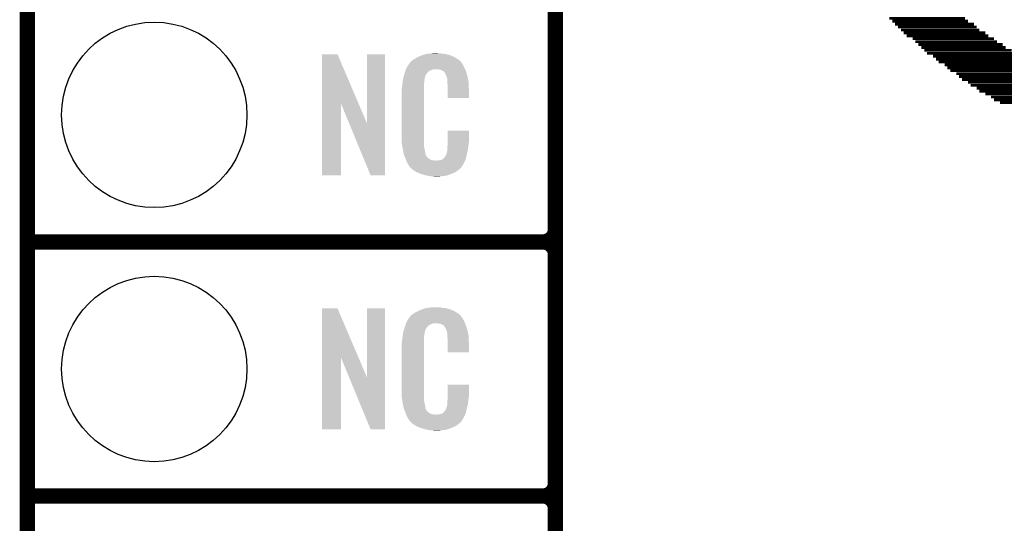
# Model space of a CAD drawing. Extents: x -0.05 to 0.95, y -0.15 to 1.54.
# Tile 4 of 32: x -0.05 to 0.33, y 0.14 to 0.34. Entities that reach past the tile are written whole.
import ezdxf

# ---------------------------------------------------------------- set-up
doc = ezdxf.new("R2010")
doc.units = 0
doc.layers.get('0').update_dxf_attribs({"linetype": 'CONTINUOUS'})
for name, color, linetype in [('GEOMAGNETIC_2_CLICK_V101_GKO', 5, 'CONTINUOUS'), ('GEOMAGNETIC_2_CLICK_V101_GTO', 14, 'CONTINUOUS'), ('GEOMAGNETIC_2_CLICK_V101_GTS', 12, 'CONTINUOUS')]:
    doc.layers.add(name, color=color, linetype=linetype)

# ---------------------------------------------------------------- blocks, each defined once
blk = doc.blocks.new('ROUND_41')
blk.add_circle((0, 0), 0.0365)

msp = doc.modelspace()

# ---------------------------------------------------------------- linework, layer by layer
at = {"layer": 'GEOMAGNETIC_2_CLICK_V101_GKO', "const_width": 0.006}
msp.add_lwpolyline([(-0.05, -0.15), (-0.05, 1.45)], dxfattribs=at)
at = {"layer": 'GEOMAGNETIC_2_CLICK_V101_GTO'}
for points, const_width in [([(0.158, -0.022), (0.158, 0.722)], 0.006), ([(0.158, 0.255), (0.158, 0.345)], 0.006), ([(0.2895, 0.338), (0.3193, 0.338)], 0.0011), ([(0.2907, 0.3369), (0.3205, 0.3369)], 0.0011), ([(0.2918, 0.3357), (0.3228, 0.3357)], 0.0011), ([(0.2929, 0.3346), (0.3239, 0.3346)], 0.0011), ([(0.2941, 0.3334), (0.325, 0.3334)], 0.0011), ([(0.2952, 0.3323), (0.3273, 0.3323)], 0.0011), ([(0.2964, 0.3311), (0.3285, 0.3311)], 0.0011), ([(0.2987, 0.33), (0.3308, 0.33)], 0.0011), ([(0.2998, 0.3288), (0.3319, 0.3288)], 0.0011), ([(0.301, 0.3277), (0.3342, 0.3277)], 0.0011), ([(0.3021, 0.3265), (0.3354, 0.3265)], 0.0011), ([(0.3033, 0.3254), (0.3377, 0.3254)], 0.0011), ([(0.3044, 0.3242), (0.3388, 0.3242)], 0.0011), ([(0.3067, 0.3231), (0.3411, 0.3231)], 0.0011), ([(0.3079, 0.3219), (0.3422, 0.3219)], 0.0011), ([(0.309, 0.3208), (0.3445, 0.3208)], 0.0011), ([(0.3113, 0.3197), (0.3468, 0.3197)], 0.0011), ([(0.3124, 0.3185), (0.3491, 0.3185)], 0.0011), ([(0.3136, 0.3174), (0.3514, 0.3174)], 0.0011), ([(0.3159, 0.3162), (0.3526, 0.3162)], 0.0011), ([(0.317, 0.3151), (0.3549, 0.3151)], 0.0011), ([(0.3182, 0.3139), (0.3571, 0.3139)], 0.0011), ([(0.3205, 0.3128), (0.3594, 0.3128)], 0.0011), ([(0.3216, 0.3116), (0.3629, 0.3116)], 0.0011), ([(0.3239, 0.3105), (0.3652, 0.3105)], 0.0011), ([(0.325, 0.3093), (0.3675, 0.3093)], 0.0011), ([(0.3273, 0.3082), (0.3709, 0.3082)], 0.0011), ([(0.3296, 0.307), (0.3732, 0.307)], 0.0011), ([(0.3308, 0.3059), (0.3766, 0.3059)], 0.0011), ([(0.3331, 0.3048), (0.3789, 0.3048)], 0.0011), ([(-0.05, 0.25), (0.153, 0.25)], 0.006), ([(-0.05, 0.25), (0.153, 0.25)], 0.006), ([(0.158, 0.155), (0.158, 0.245)], 0.006), ([(-0.05, 0.15), (0.153, 0.15)], 0.006), ([(-0.05, 0.15), (0.153, 0.15)], 0.006), ([(0.158, 0.055), (0.158, 0.145)], 0.006)]:
    msp.add_lwpolyline(points, dxfattribs=dict(at, const_width=const_width))
at = {"layer": 'GEOMAGNETIC_2_CLICK_V101_GTO', "const_width": 0.006}
for points in [[(0.153, 0.25, 0.414214), (0.158, 0.255)], [(0.158, 0.245, 0.414214), (0.153, 0.25)], [(0.158, 0.245, 0.414214), (0.153, 0.25)], [(0.153, 0.15, 0.414214), (0.158, 0.155)], [(0.158, 0.145, 0.414214), (0.153, 0.15)], [(0.158, 0.145, 0.414214), (0.153, 0.15)]]:
    msp.add_lwpolyline(points, format="xyb", dxfattribs=at)
at = {"layer": 'GEOMAGNETIC_2_CLICK_V101_GTO'}
for points in [[(0.0661, 0.3046), (0.0661, 0.3238), (0.08039, 0.3046), (0.0722, 0.3238)], [(0.0661, 0.3238), (0.0661, 0.3238), (0.0722, 0.3238), (0.0661, 0.3238)], [(0.0838, 0.2966), (0.0838, 0.3238), (0.0909, 0.2966), (0.0909, 0.3238)], [(0.0838, 0.3238), (0.0838, 0.3238), (0.0909, 0.3238), (0.0838, 0.3238)], [(0.1018, 0.3216), (0.10231, 0.3219), (0.12002, 0.3216), (0.1196, 0.3219)], [(0.10231, 0.3219), (0.103, 0.3223), (0.1196, 0.3219), (0.11893, 0.3223)], [(0.103, 0.3223), (0.10393, 0.3228), (0.11893, 0.3223), (0.1181, 0.3228)], [(0.10393, 0.3228), (0.1043, 0.323), (0.1181, 0.3228), (0.11764, 0.323)], [(0.1043, 0.323), (0.1053, 0.3234), (0.11764, 0.323), (0.11673, 0.3234)], [(0.1053, 0.3234), (0.1056, 0.3235), (0.11673, 0.3234), (0.1165, 0.3235)], [(0.1056, 0.3235), (0.1062, 0.3237), (0.1165, 0.3235), (0.1157, 0.3237)], [(0.1062, 0.3237), (0.10687, 0.3239), (0.1157, 0.3237), (0.1149, 0.3239)], [(0.10687, 0.3239), (0.1072, 0.324), (0.1149, 0.3239), (0.1141, 0.324)], [(0.1072, 0.324), (0.1084, 0.3241), (0.1141, 0.324), (0.1133, 0.3241)], [(0.1084, 0.3241), (0.109, 0.3242), (0.1133, 0.3241), (0.1127, 0.3242)], [(0.109, 0.3242), (0.1096, 0.3243), (0.1121, 0.3242), (0.1116, 0.3243)], [(0.09914, 0.3179), (0.09922, 0.3181), (0.12247, 0.3179), (0.1224, 0.3181)], [(0.09922, 0.3181), (0.0994, 0.3186), (0.1224, 0.3181), (0.12213, 0.3186)], [(0.0994, 0.3186), (0.09979, 0.3192), (0.12213, 0.3186), (0.1218, 0.3192)], [(0.09979, 0.3192), (0.10037, 0.3201), (0.1218, 0.3192), (0.1214, 0.3201)], [(0.10037, 0.3201), (0.1005, 0.3203), (0.1214, 0.3201), (0.1212, 0.3203)], [(0.1005, 0.3203), (0.1006, 0.3204), (0.1212, 0.3203), (0.1211, 0.3204)], [(0.1006, 0.3204), (0.10068, 0.3205), (0.1211, 0.3204), (0.121, 0.3205)], [(0.10068, 0.3205), (0.10084, 0.3207), (0.121, 0.3205), (0.1209, 0.3207)], [(0.10084, 0.3207), (0.101, 0.3209), (0.1209, 0.3207), (0.12073, 0.3209)], [(0.101, 0.3209), (0.10157, 0.3214), (0.12073, 0.3209), (0.1203, 0.3214)], [(0.10157, 0.3214), (0.1018, 0.3216), (0.1203, 0.3214), (0.12002, 0.3216)], [(0.09801, 0.3141), (0.09804, 0.3143), (0.1065, 0.3141), (0.1065, 0.3143)], [(0.09804, 0.3143), (0.0981, 0.3147), (0.1065, 0.3143), (0.10661, 0.3147)], [(0.0981, 0.3147), (0.09831, 0.3154), (0.10661, 0.3147), (0.1068, 0.3154)], [(0.09831, 0.3154), (0.09858, 0.3163), (0.1068, 0.3154), (0.1073, 0.3163)], [(0.09858, 0.3163), (0.0987, 0.3167), (0.1073, 0.3163), (0.1077, 0.3167)], [(0.0987, 0.3167), (0.09892, 0.3173), (0.1077, 0.3167), (0.1083, 0.3173)], [(0.09892, 0.3173), (0.09914, 0.3179), (0.1083, 0.3173), (0.1098, 0.3179)], [(0.09914, 0.3179), (0.09914, 0.3179), (0.1098, 0.3179), (0.1117, 0.3179)], [(0.1124, 0.3178), (0.1117, 0.3179), (0.12251, 0.3178), (0.12247, 0.3179)], [(0.1129, 0.3177), (0.1124, 0.3178), (0.12254, 0.3177), (0.12251, 0.3178)], [(0.1139, 0.3172), (0.1129, 0.3177), (0.12272, 0.3172), (0.12254, 0.3177)], [(0.1141, 0.317), (0.1139, 0.3172), (0.12279, 0.317), (0.12272, 0.3172)], [(0.11431, 0.3167), (0.1141, 0.317), (0.1229, 0.3167), (0.12279, 0.317)], [(0.1146, 0.3163), (0.11431, 0.3167), (0.12302, 0.3163), (0.1229, 0.3167)], [(0.115, 0.3154), (0.1146, 0.3163), (0.12328, 0.3154), (0.12302, 0.3163)], [(0.11516, 0.315), (0.115, 0.3154), (0.1234, 0.315), (0.12328, 0.3154)], [(0.1152, 0.3149), (0.11516, 0.315), (0.12342, 0.3149), (0.1234, 0.315)], [(0.1153, 0.3147), (0.1152, 0.3149), (0.12346, 0.3147), (0.12342, 0.3149)], [(0.1153, 0.3146), (0.1153, 0.3147), (0.12348, 0.3146), (0.12346, 0.3147)], [(0.1154, 0.3141), (0.1153, 0.3146), (0.12357, 0.3141), (0.12348, 0.3146)], [(0.0975, 0.3103), (0.0976, 0.311), (0.1062, 0.3103), (0.1062, 0.311)], [(0.0975, 0.3096), (0.0975, 0.3103), (0.1062, 0.3096), (0.1062, 0.3103)], [(0.0976, 0.311), (0.09761, 0.3111), (0.1062, 0.311), (0.1062, 0.3111)], [(0.09761, 0.3111), (0.0977, 0.3119), (0.1062, 0.3111), (0.1063, 0.3119)], [(0.0977, 0.3119), (0.09779, 0.3127), (0.1063, 0.3119), (0.1063, 0.3127)], [(0.09779, 0.3127), (0.0978, 0.3128), (0.1063, 0.3127), (0.10632, 0.3128)], [(0.0978, 0.3128), (0.09786, 0.3132), (0.10632, 0.3128), (0.1064, 0.3132)], [(0.09786, 0.3132), (0.09794, 0.3137), (0.1064, 0.3132), (0.1064, 0.3137)], [(0.09794, 0.3137), (0.09801, 0.3141), (0.1064, 0.3137), (0.1065, 0.3141)], [(0.1154, 0.3134), (0.1154, 0.3141), (0.1237, 0.3134), (0.12357, 0.3141)], [(0.11544, 0.3129), (0.1154, 0.3134), (0.1238, 0.3129), (0.1237, 0.3134)], [(0.1155, 0.3121), (0.11544, 0.3129), (0.12383, 0.3121), (0.1238, 0.3129)], [(0.1155, 0.3106), (0.1155, 0.3121), (0.1239, 0.3106), (0.12383, 0.3121)], [(0.1155, 0.3066), (0.1155, 0.3106), (0.1239, 0.3066), (0.1239, 0.3106)], [(0.0974, 0.3091), (0.0975, 0.3096), (0.1062, 0.3091), (0.1062, 0.3096)], [(0.0974, 0.2914), (0.0974, 0.3091), (0.1062, 0.2914), (0.1062, 0.3091)], [(0.0661, 0.2762), (0.0661, 0.3046), (0.0735, 0.2762), (0.0735, 0.3046)], [(0.07679, 0.2966), (0.0735, 0.3046), (0.0838, 0.2966), (0.08039, 0.3046)], [(0.0852, 0.2762), (0.07679, 0.2966), (0.0909, 0.2762), (0.0909, 0.2966)], [(0.09749, 0.2889), (0.0974, 0.2914), (0.1062, 0.2889), (0.1062, 0.2914)], [(0.1155, 0.2889), (0.1155, 0.2938), (0.1239, 0.2889), (0.1239, 0.2938)], [(0.1155, 0.2938), (0.1155, 0.2938), (0.1239, 0.2938), (0.1155, 0.2938)], [(0.0975, 0.2887), (0.09749, 0.2889), (0.10623, 0.2887), (0.1062, 0.2889)], [(0.09759, 0.2882), (0.0975, 0.2887), (0.1063, 0.2882), (0.10623, 0.2887)], [(0.09774, 0.2873), (0.09759, 0.2882), (0.1063, 0.2873), (0.1063, 0.2882)], [(0.0979, 0.2864), (0.09774, 0.2873), (0.10649, 0.2864), (0.1063, 0.2873)], [(0.1154, 0.2871), (0.11547, 0.2876), (0.12363, 0.2871), (0.1237, 0.2876)], [(0.1154, 0.2861), (0.1154, 0.2871), (0.1235, 0.2861), (0.12363, 0.2871)], [(0.11547, 0.2876), (0.1155, 0.2878), (0.1237, 0.2876), (0.12373, 0.2878)], [(0.1155, 0.2883), (0.1155, 0.2889), (0.1238, 0.2883), (0.1239, 0.2889)], [(0.1155, 0.2878), (0.1155, 0.2883), (0.12373, 0.2878), (0.1238, 0.2883)], [(0.0981, 0.2854), (0.0979, 0.2864), (0.1067, 0.2854), (0.10649, 0.2864)], [(0.09828, 0.2845), (0.0981, 0.2854), (0.1068, 0.2845), (0.1067, 0.2854)], [(0.0983, 0.2844), (0.09828, 0.2845), (0.10685, 0.2844), (0.1068, 0.2845)], [(0.09859, 0.2837), (0.0983, 0.2844), (0.1072, 0.2837), (0.10685, 0.2844)], [(0.09863, 0.2836), (0.09859, 0.2837), (0.1073, 0.2836), (0.1072, 0.2837)], [(0.09871, 0.2834), (0.09863, 0.2836), (0.1074, 0.2834), (0.1073, 0.2836)], [(0.09879, 0.2832), (0.09871, 0.2834), (0.1077, 0.2832), (0.1074, 0.2834)], [(0.09892, 0.2829), (0.09879, 0.2832), (0.108, 0.2829), (0.1077, 0.2832)], [(0.1141, 0.2831), (0.1145, 0.2835), (0.12281, 0.2831), (0.1229, 0.2835)], [(0.1141, 0.2829), (0.1141, 0.2831), (0.12277, 0.2829), (0.12281, 0.2831)], [(0.1145, 0.2835), (0.115, 0.2844), (0.1229, 0.2835), (0.1231, 0.2844)], [(0.115, 0.2844), (0.1153, 0.2854), (0.1231, 0.2844), (0.12334, 0.2854)], [(0.1153, 0.2855), (0.1154, 0.2857), (0.12336, 0.2855), (0.12341, 0.2857)], [(0.1153, 0.2854), (0.1153, 0.2855), (0.12334, 0.2854), (0.12336, 0.2855)], [(0.1154, 0.2857), (0.1154, 0.2861), (0.12341, 0.2857), (0.1235, 0.2861)], [(0.099, 0.2827), (0.09892, 0.2829), (0.1083, 0.2827), (0.108, 0.2829)], [(0.09908, 0.2825), (0.099, 0.2827), (0.1086, 0.2825), (0.1083, 0.2827)], [(0.09919, 0.2822), (0.09908, 0.2825), (0.1092, 0.2822), (0.1086, 0.2825)], [(0.09927, 0.282), (0.09919, 0.2822), (0.111, 0.282), (0.1092, 0.2822)], [(0.0995, 0.2814), (0.09927, 0.282), (0.12214, 0.2814), (0.12242, 0.282)], [(0.09978, 0.2809), (0.0995, 0.2814), (0.1219, 0.2809), (0.12214, 0.2814)], [(0.1, 0.2805), (0.09978, 0.2809), (0.12166, 0.2805), (0.1219, 0.2809)], [(0.1004, 0.2799), (0.1, 0.2805), (0.1213, 0.2799), (0.12166, 0.2805)], [(0.1005, 0.2798), (0.1004, 0.2799), (0.12124, 0.2798), (0.1213, 0.2799)], [(0.1005, 0.2797), (0.1005, 0.2798), (0.12118, 0.2797), (0.12124, 0.2798)], [(0.10076, 0.2794), (0.1005, 0.2797), (0.121, 0.2794), (0.12118, 0.2797)], [(0.10093, 0.2792), (0.10076, 0.2794), (0.1209, 0.2792), (0.121, 0.2794)], [(0.1114, 0.282), (0.1117, 0.2821), (0.12242, 0.282), (0.12246, 0.2821)], [(0.1121, 0.2821), (0.1131, 0.2823), (0.12246, 0.2821), (0.12256, 0.2823)], [(0.1131, 0.2823), (0.1136, 0.2826), (0.12256, 0.2823), (0.1227, 0.2826)], [(0.1136, 0.2826), (0.114, 0.2829), (0.1227, 0.2826), (0.12277, 0.2829)], [(0.1011, 0.279), (0.10093, 0.2792), (0.12065, 0.279), (0.1209, 0.2792)], [(0.10133, 0.2788), (0.1011, 0.279), (0.1204, 0.2788), (0.12065, 0.279)], [(0.1018, 0.2784), (0.10133, 0.2788), (0.11993, 0.2784), (0.1204, 0.2788)], [(0.10212, 0.2782), (0.1018, 0.2784), (0.1197, 0.2782), (0.11993, 0.2784)], [(0.10324, 0.2775), (0.10212, 0.2782), (0.1187, 0.2775), (0.1197, 0.2782)], [(0.1034, 0.2774), (0.10324, 0.2775), (0.11847, 0.2774), (0.1187, 0.2775)], [(0.10469, 0.2769), (0.1034, 0.2774), (0.1173, 0.2769), (0.11847, 0.2774)], [(0.1052, 0.2767), (0.10469, 0.2769), (0.11679, 0.2767), (0.1173, 0.2769)], [(0.1069, 0.2762), (0.1052, 0.2767), (0.1155, 0.2762), (0.11679, 0.2767)], [(0.10797, 0.276), (0.1069, 0.2762), (0.1146, 0.276), (0.1155, 0.2762)], [(0.1085, 0.2759), (0.10797, 0.276), (0.1135, 0.2759), (0.1146, 0.276)], [(0.1092, 0.2758), (0.1085, 0.2759), (0.1129, 0.2758), (0.1135, 0.2759)], [(0.1103, 0.2757), (0.1098, 0.2758), (0.1123, 0.2757), (0.1129, 0.2758)], [(0.0661, 0.2046), (0.0661, 0.2238), (0.08039, 0.2046), (0.0722, 0.2238)], [(0.0661, 0.2238), (0.0661, 0.2238), (0.0722, 0.2238), (0.0661, 0.2238)], [(0.0838, 0.1966), (0.0838, 0.2238), (0.0909, 0.1966), (0.0909, 0.2238)], [(0.0838, 0.2238), (0.0838, 0.2238), (0.0909, 0.2238), (0.0838, 0.2238)], [(0.101, 0.2209), (0.10157, 0.2214), (0.12073, 0.2209), (0.1203, 0.2214)], [(0.10157, 0.2214), (0.1018, 0.2216), (0.1203, 0.2214), (0.12002, 0.2216)], [(0.1018, 0.2216), (0.10231, 0.2219), (0.12002, 0.2216), (0.1196, 0.2219)], [(0.10231, 0.2219), (0.103, 0.2223), (0.1196, 0.2219), (0.11893, 0.2223)], [(0.103, 0.2223), (0.10393, 0.2228), (0.11893, 0.2223), (0.1181, 0.2228)], [(0.10393, 0.2228), (0.1043, 0.223), (0.1181, 0.2228), (0.11764, 0.223)], [(0.1043, 0.223), (0.1053, 0.2234), (0.11764, 0.223), (0.11673, 0.2234)], [(0.1053, 0.2234), (0.1056, 0.2235), (0.11673, 0.2234), (0.1165, 0.2235)], [(0.1056, 0.2235), (0.1062, 0.2237), (0.1165, 0.2235), (0.1157, 0.2237)], [(0.1062, 0.2237), (0.10687, 0.2239), (0.1157, 0.2237), (0.1149, 0.2239)], [(0.10687, 0.2239), (0.1072, 0.224), (0.1149, 0.2239), (0.1141, 0.224)], [(0.1072, 0.224), (0.1084, 0.2241), (0.1141, 0.224), (0.1133, 0.2241)], [(0.1084, 0.2241), (0.109, 0.2242), (0.1133, 0.2241), (0.1127, 0.2242)], [(0.109, 0.2242), (0.1096, 0.2243), (0.1121, 0.2242), (0.1116, 0.2243)], [(0.0987, 0.2166), (0.09895, 0.2173), (0.1076, 0.2166), (0.1083, 0.2173)], [(0.09895, 0.2173), (0.09915, 0.2179), (0.1083, 0.2173), (0.1098, 0.2179)], [(0.09915, 0.2179), (0.09922, 0.2181), (0.12247, 0.2179), (0.1224, 0.2181)], [(0.09915, 0.2179), (0.09915, 0.2179), (0.1098, 0.2179), (0.1117, 0.2179)], [(0.09922, 0.2181), (0.0994, 0.2186), (0.1224, 0.2181), (0.12213, 0.2186)], [(0.0994, 0.2186), (0.09979, 0.2192), (0.12213, 0.2186), (0.1218, 0.2192)], [(0.09979, 0.2192), (0.10037, 0.2201), (0.1218, 0.2192), (0.1214, 0.2201)], [(0.10037, 0.2201), (0.1005, 0.2203), (0.1214, 0.2201), (0.1212, 0.2203)], [(0.1005, 0.2203), (0.1006, 0.2204), (0.1212, 0.2203), (0.1211, 0.2204)], [(0.1006, 0.2204), (0.10068, 0.2205), (0.1211, 0.2204), (0.121, 0.2205)], [(0.10068, 0.2205), (0.10084, 0.2207), (0.121, 0.2205), (0.1209, 0.2207)], [(0.10084, 0.2207), (0.101, 0.2209), (0.1209, 0.2207), (0.12073, 0.2209)], [(0.1124, 0.2178), (0.1117, 0.2179), (0.12251, 0.2178), (0.12247, 0.2179)], [(0.1129, 0.2177), (0.1124, 0.2178), (0.12254, 0.2177), (0.12251, 0.2178)], [(0.1139, 0.2172), (0.1129, 0.2177), (0.12272, 0.2172), (0.12254, 0.2177)], [(0.1141, 0.217), (0.1139, 0.2172), (0.12279, 0.217), (0.12272, 0.2172)], [(0.09786, 0.2132), (0.09794, 0.2137), (0.1064, 0.2132), (0.1064, 0.2137)], [(0.09794, 0.2137), (0.09801, 0.2141), (0.1064, 0.2137), (0.1065, 0.2141)], [(0.09801, 0.2141), (0.09804, 0.2143), (0.1065, 0.2141), (0.1065, 0.2143)], [(0.09804, 0.2143), (0.0981, 0.2147), (0.1065, 0.2143), (0.10661, 0.2147)], [(0.0981, 0.2147), (0.09832, 0.2154), (0.10661, 0.2147), (0.1068, 0.2154)], [(0.09832, 0.2154), (0.09861, 0.2163), (0.1068, 0.2154), (0.1073, 0.2163)], [(0.09861, 0.2163), (0.0987, 0.2166), (0.1073, 0.2163), (0.1076, 0.2166)], [(0.11431, 0.2167), (0.1141, 0.217), (0.1229, 0.2167), (0.12279, 0.217)], [(0.1146, 0.2163), (0.11431, 0.2167), (0.12302, 0.2163), (0.1229, 0.2167)], [(0.115, 0.2154), (0.1146, 0.2163), (0.12328, 0.2154), (0.12302, 0.2163)], [(0.11516, 0.215), (0.115, 0.2154), (0.1234, 0.215), (0.12328, 0.2154)], [(0.1152, 0.2149), (0.11516, 0.215), (0.12342, 0.2149), (0.1234, 0.215)], [(0.1153, 0.2147), (0.1152, 0.2149), (0.12346, 0.2147), (0.12342, 0.2149)], [(0.1153, 0.2146), (0.1153, 0.2147), (0.12348, 0.2146), (0.12346, 0.2147)], [(0.1154, 0.2141), (0.1153, 0.2146), (0.12358, 0.2141), (0.12348, 0.2146)], [(0.1154, 0.2134), (0.1154, 0.2141), (0.12372, 0.2134), (0.12358, 0.2141)], [(0.11543, 0.213), (0.1154, 0.2134), (0.1238, 0.213), (0.12372, 0.2134)], [(0.0974, 0.2091), (0.0975, 0.2096), (0.1062, 0.2091), (0.1062, 0.2096)], [(0.0975, 0.2103), (0.0976, 0.211), (0.1062, 0.2103), (0.1062, 0.211)], [(0.0975, 0.2096), (0.0975, 0.2103), (0.1062, 0.2096), (0.1062, 0.2103)], [(0.0976, 0.211), (0.09761, 0.2111), (0.1062, 0.211), (0.1062, 0.2111)], [(0.09761, 0.2111), (0.0977, 0.2119), (0.1062, 0.2111), (0.1063, 0.2119)], [(0.0977, 0.2119), (0.09779, 0.2127), (0.1063, 0.2119), (0.1063, 0.2127)], [(0.09779, 0.2127), (0.0978, 0.2128), (0.1063, 0.2127), (0.10632, 0.2128)], [(0.0978, 0.2128), (0.09786, 0.2132), (0.10632, 0.2128), (0.1064, 0.2132)], [(0.1155, 0.2121), (0.11543, 0.213), (0.12384, 0.2121), (0.1238, 0.213)], [(0.1155, 0.2106), (0.1155, 0.2121), (0.1239, 0.2106), (0.12384, 0.2121)], [(0.1155, 0.2066), (0.1155, 0.2106), (0.1239, 0.2066), (0.1239, 0.2106)], [(0.0974, 0.1914), (0.0974, 0.2091), (0.1062, 0.1914), (0.1062, 0.2091)], [(0.0661, 0.1762), (0.0661, 0.2046), (0.0735, 0.1762), (0.0735, 0.2046)], [(0.07679, 0.1966), (0.0735, 0.2046), (0.0838, 0.1966), (0.08039, 0.2046)], [(0.0852, 0.1762), (0.07679, 0.1966), (0.0909, 0.1762), (0.0909, 0.1966)], [(0.09749, 0.1889), (0.0974, 0.1914), (0.1062, 0.1889), (0.1062, 0.1914)], [(0.1155, 0.1889), (0.1155, 0.1938), (0.1239, 0.1889), (0.1239, 0.1938)], [(0.1155, 0.1938), (0.1155, 0.1938), (0.1239, 0.1938), (0.1155, 0.1938)], [(0.0975, 0.1887), (0.09749, 0.1889), (0.10623, 0.1887), (0.1062, 0.1889)], [(0.09759, 0.1882), (0.0975, 0.1887), (0.1063, 0.1882), (0.10623, 0.1887)], [(0.09774, 0.1873), (0.09759, 0.1882), (0.1063, 0.1873), (0.1063, 0.1882)], [(0.0979, 0.1864), (0.09774, 0.1873), (0.10649, 0.1864), (0.1063, 0.1873)], [(0.0981, 0.1854), (0.0979, 0.1864), (0.1067, 0.1854), (0.10649, 0.1864)], [(0.1154, 0.187), (0.11547, 0.1876), (0.12362, 0.187), (0.1237, 0.1876)], [(0.1154, 0.1861), (0.1154, 0.187), (0.1235, 0.1861), (0.12362, 0.187)], [(0.11547, 0.1876), (0.1155, 0.1878), (0.1237, 0.1876), (0.12373, 0.1878)], [(0.1155, 0.1883), (0.1155, 0.1889), (0.1238, 0.1883), (0.1239, 0.1889)], [(0.1155, 0.1878), (0.1155, 0.1883), (0.12373, 0.1878), (0.1238, 0.1883)], [(0.09828, 0.1845), (0.0981, 0.1854), (0.1068, 0.1845), (0.1067, 0.1854)], [(0.0983, 0.1844), (0.09828, 0.1845), (0.10685, 0.1844), (0.1068, 0.1845)], [(0.09859, 0.1837), (0.0983, 0.1844), (0.1072, 0.1837), (0.10685, 0.1844)], [(0.09863, 0.1836), (0.09859, 0.1837), (0.1073, 0.1836), (0.1072, 0.1837)], [(0.09871, 0.1834), (0.09863, 0.1836), (0.1074, 0.1834), (0.1073, 0.1836)], [(0.09879, 0.1832), (0.09871, 0.1834), (0.1077, 0.1832), (0.1074, 0.1834)], [(0.09892, 0.1829), (0.09879, 0.1832), (0.108, 0.1829), (0.1077, 0.1832)], [(0.099, 0.1827), (0.09892, 0.1829), (0.1083, 0.1827), (0.108, 0.1829)], [(0.09908, 0.1825), (0.099, 0.1827), (0.1086, 0.1825), (0.1083, 0.1827)], [(0.09919, 0.1822), (0.09908, 0.1825), (0.1092, 0.1822), (0.1086, 0.1825)], [(0.1121, 0.1821), (0.1131, 0.1823), (0.12246, 0.1821), (0.12256, 0.1823)], [(0.1131, 0.1823), (0.1136, 0.1826), (0.12256, 0.1823), (0.1227, 0.1826)], [(0.1136, 0.1826), (0.114, 0.1829), (0.1227, 0.1826), (0.12277, 0.1829)], [(0.1141, 0.1831), (0.1145, 0.1835), (0.12281, 0.1831), (0.1229, 0.1835)], [(0.1141, 0.1829), (0.1141, 0.1831), (0.12277, 0.1829), (0.12281, 0.1831)], [(0.1145, 0.1835), (0.115, 0.1844), (0.1229, 0.1835), (0.1231, 0.1844)], [(0.115, 0.1844), (0.1153, 0.1854), (0.1231, 0.1844), (0.12334, 0.1854)], [(0.1153, 0.1855), (0.1154, 0.1857), (0.12336, 0.1855), (0.12341, 0.1857)], [(0.1153, 0.1854), (0.1153, 0.1855), (0.12334, 0.1854), (0.12336, 0.1855)], [(0.1154, 0.1857), (0.1154, 0.1861), (0.12341, 0.1857), (0.1235, 0.1861)], [(0.09927, 0.182), (0.09919, 0.1822), (0.111, 0.182), (0.1092, 0.1822)], [(0.0995, 0.1814), (0.09927, 0.182), (0.12214, 0.1814), (0.12242, 0.182)], [(0.09978, 0.1809), (0.0995, 0.1814), (0.1219, 0.1809), (0.12214, 0.1814)], [(0.1, 0.1805), (0.09978, 0.1809), (0.12166, 0.1805), (0.1219, 0.1809)], [(0.1004, 0.1799), (0.1, 0.1805), (0.1213, 0.1799), (0.12166, 0.1805)], [(0.1005, 0.1798), (0.1004, 0.1799), (0.12124, 0.1798), (0.1213, 0.1799)], [(0.1005, 0.1797), (0.1005, 0.1798), (0.12118, 0.1797), (0.12124, 0.1798)], [(0.10076, 0.1794), (0.1005, 0.1797), (0.121, 0.1794), (0.12118, 0.1797)], [(0.10093, 0.1792), (0.10076, 0.1794), (0.1209, 0.1792), (0.121, 0.1794)], [(0.1011, 0.179), (0.10093, 0.1792), (0.12065, 0.179), (0.1209, 0.1792)], [(0.10133, 0.1788), (0.1011, 0.179), (0.1204, 0.1788), (0.12065, 0.179)], [(0.1018, 0.1784), (0.10133, 0.1788), (0.11993, 0.1784), (0.1204, 0.1788)], [(0.10212, 0.1782), (0.1018, 0.1784), (0.1197, 0.1782), (0.11993, 0.1784)], [(0.1114, 0.182), (0.1117, 0.1821), (0.12242, 0.182), (0.12246, 0.1821)], [(0.10324, 0.1775), (0.10212, 0.1782), (0.1187, 0.1775), (0.1197, 0.1782)], [(0.1034, 0.1774), (0.10324, 0.1775), (0.11847, 0.1774), (0.1187, 0.1775)], [(0.10469, 0.1769), (0.1034, 0.1774), (0.1173, 0.1769), (0.11847, 0.1774)], [(0.1052, 0.1767), (0.10469, 0.1769), (0.11679, 0.1767), (0.1173, 0.1769)], [(0.1069, 0.1762), (0.1052, 0.1767), (0.1155, 0.1762), (0.11679, 0.1767)], [(0.10797, 0.176), (0.1069, 0.1762), (0.1146, 0.176), (0.1155, 0.1762)], [(0.1085, 0.1759), (0.10797, 0.176), (0.1135, 0.1759), (0.1146, 0.176)], [(0.1092, 0.1758), (0.1085, 0.1759), (0.1129, 0.1758), (0.1135, 0.1759)], [(0.1103, 0.1757), (0.1098, 0.1758), (0.1123, 0.1757), (0.1129, 0.1758)]]:
    msp.add_solid(points, dxfattribs=at)

# ---------------------------------------------------------------- block references
at = {"layer": 'GEOMAGNETIC_2_CLICK_V101_GTS'}
for p in [(0, 0.3), (0, 0.2)]:
    msp.add_blockref('ROUND_41', p, dxfattribs=at)

doc.saveas('drawing.dxf')
